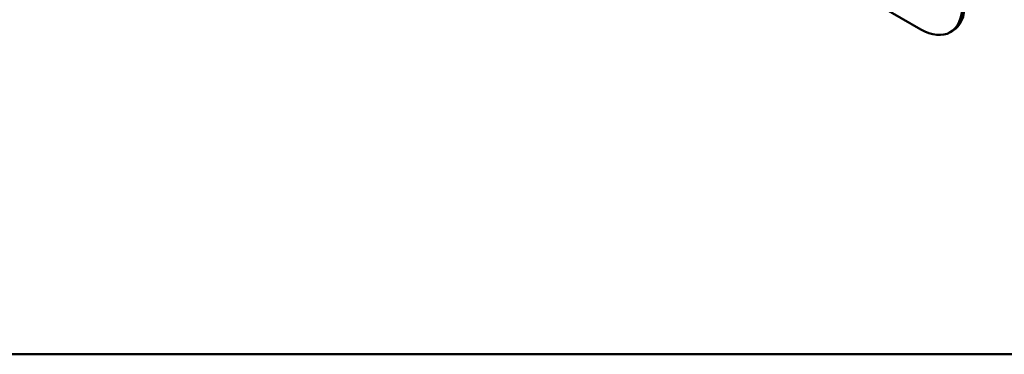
# Model space of a CAD drawing. Header units: millimetres. Extents: x 20 to 833, y 20 to 574.
# Tile 1 of 6: x 134 to 248, y 20 to 59. Entities that reach past the tile are written whole.
import ezdxf

# ---------------------------------------------------------------- set-up
doc = ezdxf.new("R2010")
doc.units = ezdxf.units.MM
doc.header["$LTSCALE"] = 2
doc.layers.add('Sichtbare Kanten(DIN)', color=7, linetype='Continuous', lineweight=50)
doc.layers.add('Skizziergeometrie(DIN)', color=7, linetype='Continuous', lineweight=50)

# ---------------------------------------------------------------- blocks, each defined once
blk = doc.blocks.new('Ränder Standardrahmen')
at = {"layer": 'Skizziergeometrie(DIN)', "flags": 128}
blk.add_lwpolyline([(10, 10), (10, 287), (410, 287), (410, 10), (10, 10)], dxfattribs=at)

msp = doc.modelspace()

# ---------------------------------------------------------------- linework, layer by layer
at = {"layer": 'Sichtbare Kanten(DIN)'}
for p, q in [((199.805, 79.857), (238.272, 57.649)), ((241.672, 57.312), (241.955, 57.475))]:
    msp.add_line(p, q, dxfattribs=at)
for centre, start_param, end_param in [((238.272, 63.201), 5.4977871, 7.0685835), ((238.555, 63.364), 0, 0.7853982)]:
    msp.add_ellipse(centre, major_axis=(3.4, -5.889), ratio=0.5773503, start_param=start_param, end_param=end_param, dxfattribs=at)

# ---------------------------------------------------------------- block references
at = {"xscale": 2, "yscale": 2, "zscale": 2}
msp.add_blockref('Ränder Standardrahmen', (0, 0), dxfattribs=at)

doc.saveas('drawing.dxf')
